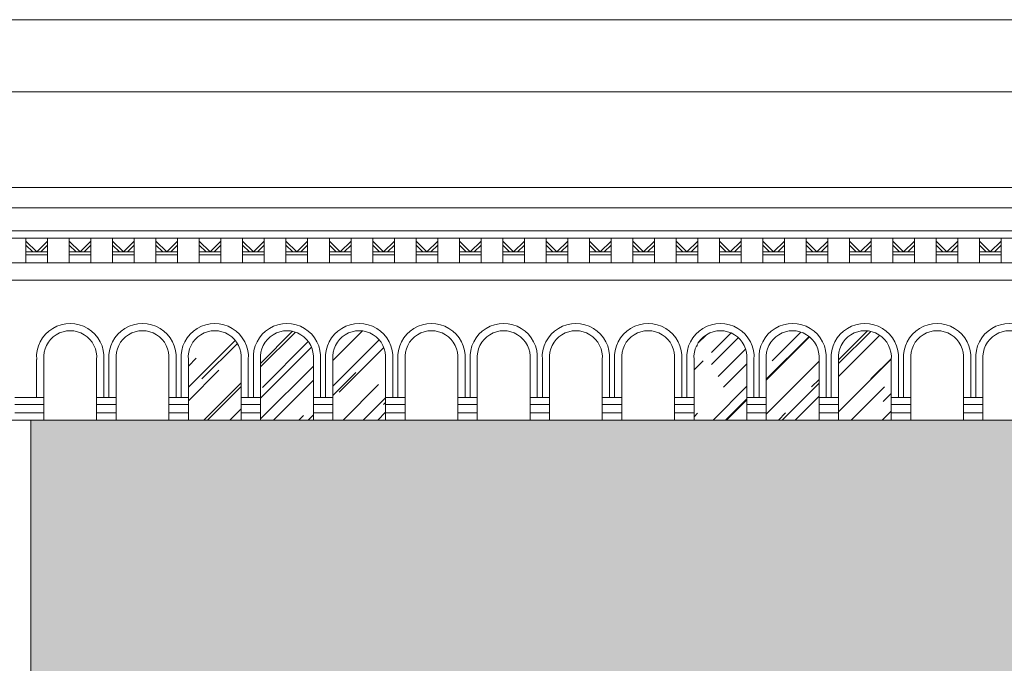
# Model space of a CAD drawing. Header units: millimetres. Extents: x -5254 to 173417, y -28809 to -6400.
# Tile 183 of 256: x 130916 to 131597, y -18152 to -17707. Entities that reach past the tile are written whole.
import ezdxf

# ---------------------------------------------------------------- set-up
doc = ezdxf.new("R2010")
doc.units = ezdxf.units.MM
for name, color, linetype, lineweight in [('mre_cegła', 7, 'Continuous', 5), ('mre_cienka', 7, 'Continuous', 15), ('mre_cienkie', 7, 'Continuous', 9), ('mre_szyby', 7, 'Continuous', 13), ('mre_tabela', 7, 'Continuous', 20)]:
    doc.layers.add(name, color=color, linetype=linetype, lineweight=lineweight)

msp = doc.modelspace()

# ---------------------------------------------------------------- hatches: boundary and pattern name
at = {"layer": 'mre_cegła'}
h = msp.add_hatch(dxfattribs=at)
h.set_pattern_fill('AR-BRSTD', color=256, scale=0.11)
h.set_pattern_definition([(0, (103653.629, -20518.6184), (0, 7.451598), []), (90, (103653.629, -20518.618), (-11.176, 7.451598), [7.451598, -7.451598])])
h.paths.add_polyline_path([(130361.99, -18464.55), (129199.99, -18464.55), (129199.99, -18972.05), (129606.8, -18972.05), (129591.89, -18954.05), (129606.8, -18954.05), (129606.8, -18972.05), (130361.99, -18972.05)])
h.paths.add_polyline_path([(129968.58, -18654.19), (129968.58, -18679.16), (129958.58, -18679.16), (129958.58, -18871.05), (129968.08, -18871.05), (129968.08, -18892.05), (129943.58, -18892.05), (129943.58, -18886.05), (129933.49, -18886.05), (129928.49, -18886.05), (129792.49, -18886.05), (129787.58, -18886.05), (129777.58, -18886.05), (129777.58, -18892.05), (129753.08, -18892.05), (129753.08, -18871.05), (129762.58, -18871.05), (129762.58, -18679.16), (129752.58, -18679.16), (129752.58, -18654.19, -0.343883)], flags=16)
h.paths.add_polyline_path([(129943.49, -18679.09), (129943.49, -18679.16, 0.326659), (129777.49, -18679.16), (129777.49, -18679.23, -0.32666)], flags=0)
h.paths.add_polyline_path([(129928.49, -18687.05), (129928.49, -18881.05), (129792.49, -18881.05), (129792.49, -18687.05, -0.294118)], flags=0)
h.paths.add_polyline_path([(129596.58, -18654.19), (129596.58, -18679.16), (129586.58, -18679.16), (129586.58, -18871.05), (129596.08, -18871.05), (129596.08, -18892.05), (129571.58, -18892.05), (129571.58, -18886.05), (129561.49, -18886.05), (129556.49, -18886.05), (129420.49, -18886.05), (129415.58, -18886.05), (129405.58, -18886.05), (129405.58, -18892.05), (129381.08, -18892.05), (129381.08, -18871.05), (129390.58, -18871.05), (129390.58, -18679.16), (129380.58, -18679.16), (129380.58, -18654.19, -0.343883)], flags=16)
h.paths.add_polyline_path([(129855.49, -18742.33), (129865.49, -18742.33), (129865.49, -18744.33), (129855.49, -18744.33)], flags=0)
h.paths.add_polyline_path([(129571.49, -18679.16, 0.326659), (129405.49, -18679.16), (129405.49, -18679.23, -0.32666), (129571.49, -18679.09)], flags=0)
h.paths.add_polyline_path([(129556.49, -18687.05), (129556.49, -18881.05), (129420.49, -18881.05), (129420.49, -18687.05, -0.294118)], flags=0)
h.paths.add_polyline_path([(129865.49, -18754.33), (129865.49, -18756.33), (129855.49, -18756.33), (129855.49, -18754.33)], flags=0)
h.paths.add_polyline_path([(129493.49, -18742.33), (129493.49, -18744.33), (129483.49, -18744.33), (129483.49, -18742.33)], flags=0)
h.paths.add_polyline_path([(129493.49, -18754.33), (129493.49, -18756.33), (129483.49, -18756.33), (129483.49, -18754.33)], flags=0)
h.paths.add_polyline_path([(129614.36, -18886.05), (129599.45, -18868.05), (129614.36, -18868.05)], flags=16)
h.paths.add_polyline_path([(130122.58, -18654.19, -0.343883), (130338.58, -18654.19), (130338.58, -18679.16), (130328.58, -18679.16), (130328.58, -18871.05), (130338.08, -18871.05), (130338.08, -18892.05), (130313.58, -18892.05), (130313.58, -18886.05), (130303.49, -18886.05), (130298.49, -18886.05), (130162.49, -18886.05), (130157.58, -18886.05), (130147.58, -18886.05), (130147.58, -18892.05), (130123.08, -18892.05), (130123.08, -18871.05), (130132.58, -18871.05), (130132.58, -18679.16), (130122.58, -18679.16)], flags=16)
h.paths.add_polyline_path([(130313.49, -18679.09), (130313.49, -18679.16, 0.326659), (130147.49, -18679.16), (130147.49, -18679.23, -0.32666)], flags=0)
h.paths.add_polyline_path([(130162.49, -18687.05, -0.294118), (130298.49, -18687.05), (130298.49, -18881.05), (130162.49, -18881.05)], flags=0)
h.paths.add_polyline_path([(130235.49, -18742.33), (130235.49, -18744.33), (130225.49, -18744.33), (130225.49, -18742.33)], flags=0)
h.paths.add_polyline_path([(130235.49, -18754.33), (130235.49, -18756.33), (130225.49, -18756.33), (130225.49, -18754.33)], flags=0)
h.paths.add_polyline_path([(132107.49, -18464.55), (130923.49, -18464.55), (130923.49, -18972.05), (132107.49, -18972.05)])
h.paths.add_polyline_path([(131185.08, -18654.19), (131185.08, -18679.16), (131175.08, -18679.16), (131175.08, -18871.05), (131184.58, -18871.05), (131184.58, -18892.05), (131160.08, -18892.05), (131160.08, -18886.05), (131149.99, -18886.05), (131144.99, -18886.05), (131008.99, -18886.05), (131004.08, -18886.05), (130994.08, -18886.05), (130994.08, -18892.05), (130969.58, -18892.05), (130969.58, -18871.05), (130979.08, -18871.05), (130979.08, -18679.16), (130969.08, -18679.16), (130969.08, -18654.19, -0.343883)], flags=16)
h.paths.add_polyline_path([(131159.99, -18679.09), (131159.99, -18679.16, 0.326659), (130993.99, -18679.16), (130993.99, -18679.23, -0.32666)], flags=0)
h.paths.add_polyline_path([(131144.99, -18687.05), (131144.99, -18881.05), (131008.99, -18881.05), (131008.99, -18687.05, -0.294118)], flags=0)
h.paths.add_polyline_path([(131071.99, -18742.33), (131081.99, -18742.33), (131081.99, -18744.33), (131071.99, -18744.33)], flags=0)
h.paths.add_polyline_path([(131081.99, -18754.33), (131081.99, -18756.33), (131071.99, -18756.33), (131071.99, -18754.33)], flags=0)
h.paths.add_polyline_path([(131339.08, -18654.19, -0.343883), (131555.08, -18654.19), (131555.08, -18679.16), (131545.08, -18679.16), (131545.08, -18871.05), (131554.58, -18871.05), (131554.58, -18892.05), (131530.08, -18892.05), (131530.08, -18886.05), (131519.99, -18886.05), (131514.99, -18886.05), (131378.99, -18886.05), (131374.08, -18886.05), (131364.08, -18886.05), (131364.08, -18892.05), (131339.58, -18892.05), (131339.58, -18871.05), (131349.08, -18871.05), (131349.08, -18679.16), (131339.08, -18679.16)], flags=16)
h.paths.add_polyline_path([(131529.99, -18679.09), (131529.99, -18679.16, 0.326659), (131363.99, -18679.16), (131363.99, -18679.23, -0.32666)], flags=0)
h.paths.add_polyline_path([(131378.99, -18687.05, -0.294118), (131514.99, -18687.05), (131514.99, -18881.05), (131378.99, -18881.05)], flags=0)
h.paths.add_polyline_path([(131451.99, -18742.33), (131451.99, -18744.33), (131441.99, -18744.33), (131441.99, -18742.33)], flags=0)
h.paths.add_polyline_path([(131451.99, -18754.33), (131451.99, -18756.33), (131441.99, -18756.33), (131441.99, -18754.33)], flags=0)
h.paths.add_polyline_path([(131711.08, -18654.19, -0.343883), (131927.08, -18654.19), (131927.08, -18679.16), (131917.08, -18679.16), (131917.08, -18871.05), (131926.58, -18871.05), (131926.58, -18892.05), (131902.08, -18892.05), (131902.08, -18886.05), (131891.99, -18886.05), (131886.99, -18886.05), (131750.99, -18886.05), (131746.08, -18886.05), (131736.08, -18886.05), (131736.08, -18892.05), (131711.58, -18892.05), (131711.58, -18871.05), (131721.08, -18871.05), (131721.08, -18679.16), (131711.08, -18679.16)], flags=16)
h.paths.add_polyline_path([(131901.99, -18679.09), (131901.99, -18679.16, 0.326659), (131735.99, -18679.16), (131735.99, -18679.23, -0.32666)], flags=0)
h.paths.add_polyline_path([(131750.99, -18687.05, -0.294118), (131886.99, -18687.05), (131886.99, -18881.05), (131750.99, -18881.05)], flags=0)
h.paths.add_polyline_path([(131823.99, -18742.33), (131823.99, -18744.33), (131813.99, -18744.33), (131813.99, -18742.33)], flags=0)
h.paths.add_polyline_path([(131823.99, -18754.33), (131823.99, -18756.33), (131813.99, -18756.33), (131813.99, -18754.33)], flags=0)
h.paths.add_polyline_path([(131937.17, -18865.55), (131952.08, -18865.55), (131952.08, -18883.55)], flags=16)
h.paths.add_polyline_path([(131929.61, -18951.55), (131944.52, -18951.55), (131944.52, -18969.55)], flags=16)
h.paths.add_polyline_path([(132107.49, -17983.88), (130923.49, -17983.88), (130923.49, -18452.55), (132107.49, -18452.55)])
h.paths.add_polyline_path([(131212.5, -18233.78), (131160.08, -18233.78), (131160.08, -18428.62), (131097.08, -18428.62), (131097.08, -18238.78), (131087.08, -18238.78), (131087.08, -18428.62, -0.256629), (131067.08, -18428.62), (131067.08, -18238.78), (131057.08, -18238.78), (131057.08, -18428.62), (130994.08, -18428.62), (130994.08, -18233.78), (130941.67, -18233.78, -0.552546), (131077.08, -18182.22, -0.552546)], flags=16)
h.paths.add_polyline_path([(131447.08, -18182.22, -0.552546), (131582.5, -18233.78), (131530.08, -18233.78), (131530.08, -18428.62), (131467.08, -18428.62), (131467.08, -18238.78), (131457.08, -18238.78), (131457.08, -18428.62, -0.256629), (131437.08, -18428.62), (131437.08, -18238.78), (131427.08, -18238.78), (131427.08, -18428.62), (131364.08, -18428.62), (131364.08, -18233.78), (131311.67, -18233.78, -0.552546)], flags=16)
h.paths.add_polyline_path([(131819.08, -18182.22, -0.552546), (131954.5, -18233.78), (131902.08, -18233.78), (131902.08, -18428.62), (131839.08, -18428.62), (131839.08, -18238.78), (131829.08, -18238.78), (131829.08, -18428.62, -0.256629), (131809.08, -18428.62), (131809.08, -18238.78), (131799.08, -18238.78), (131799.08, -18428.62), (131736.08, -18428.62), (131736.08, -18233.78), (131683.67, -18233.78, -0.552546)], flags=16)
h.paths.add_polyline_path([(131919.54, -18410.62), (131934.44, -18410.62), (131934.44, -18428.62)], flags=16)
h.paths.add_polyline_path([(130361.99, -17983.88), (129199.99, -17983.88), (129199.99, -18452.55), (130361.99, -18452.55), (130361.99, -18233.78), (130313.58, -18233.78), (130313.58, -18428.62), (130250.58, -18428.62), (130250.58, -18238.78), (130240.58, -18238.78), (130240.58, -18428.62, -0.256629), (130220.58, -18428.62), (130220.58, -18238.78), (130210.58, -18238.78), (130210.58, -18428.62), (130147.58, -18428.62), (130147.58, -18233.78), (130095.17, -18233.78, -0.552546), (130230.58, -18182.22, -0.498751), (130361.99, -18219.94)])
h.paths.add_polyline_path([(129996, -18233.78), (129943.58, -18233.78), (129943.58, -18428.62), (129880.58, -18428.62), (129880.58, -18238.78), (129870.58, -18238.78), (129870.58, -18428.62, -0.256629), (129850.58, -18428.62), (129850.58, -18238.78), (129840.58, -18238.78), (129840.58, -18428.62), (129777.58, -18428.62), (129777.58, -18233.78), (129725.17, -18233.78, -0.552546), (129860.58, -18182.22, -0.552546)], flags=16)
h.paths.add_polyline_path([(129624, -18233.78), (129571.58, -18233.78), (129571.58, -18428.62), (129508.58, -18428.62), (129508.58, -18238.78), (129498.58, -18238.78), (129498.58, -18428.62, -0.256629), (129478.58, -18428.62), (129478.58, -18238.78), (129468.58, -18238.78), (129468.58, -18428.62), (129405.58, -18428.62), (129405.58, -18233.78), (129353.17, -18233.78, -0.552546), (129488.58, -18182.22, -0.552546)], flags=16)
h.paths.add_polyline_path([(129603.94, -18410.62), (129603.94, -18428.62), (129589.04, -18410.62)], flags=16)
h.paths.add_polyline_path([(131614.3, -18436.18), (131679.52, -18436.18), (131679.52, -18414), (131614.3, -18414)], flags=24)
h.paths.add_polyline_path([(131934.49, -18412.25), (131999.7, -18412.25), (131999.7, -18390.07), (131934.49, -18390.07)], flags=24)
h.paths.add_polyline_path([(129283.8, -18436.18), (129349.02, -18436.18), (129349.02, -18414), (129283.8, -18414)], flags=24)
h.paths.add_polyline_path([(129603.99, -18412.25), (129669.2, -18412.25), (129669.2, -18390.07), (129603.99, -18390.07)], flags=24)
at = {"layer": 'mre_szyby'}
h = msp.add_hatch(dxfattribs=at)
h.set_pattern_fill('AR-RROOF', color=256, angle=45)
h.set_pattern_definition([(45, (103653.63, -20518.618), (21.552615, 57.47364), [381, -50.8, 127, -25.4]), (45, (103668.536, -20485.75), (-41.847994, 5.92697), [76.2, -8.382, 152.4, -19.05]), (45, (103647.343, -20494.372), (81.36112, 105.428207), [203.2, -35.56, 101.6, -25.4])])
h.paths.add_polyline_path([(131068.92, -17942.11, 1.09589), (131032.42, -17942.11), (131032.42, -17983.88), (131068.92, -17983.88), (131068.92, -17968.21)])
h.paths.add_polyline_path([(131118.92, -17942.11, 1.09589), (131082.42, -17942.11), (131082.42, -17983.88), (131118.92, -17983.88), (131118.92, -17968.21)])
h.paths.add_polyline_path([(131168.92, -17942.11, 1.09589), (131132.42, -17942.11), (131132.42, -17983.88), (131168.92, -17983.88), (131168.92, -17968.21)])
h.paths.add_polyline_path([(131418.92, -17942.11, 1.09589), (131382.42, -17942.11), (131382.42, -17983.88), (131418.92, -17983.88)])
h.paths.add_polyline_path([(131468.92, -17942.11, 1.09589), (131432.42, -17942.11), (131432.42, -17983.88), (131468.92, -17983.88), (131468.92, -17968.21)])
h.paths.add_polyline_path([(131518.92, -17942.11, 1.09589), (131482.42, -17942.11), (131482.42, -17983.88), (131518.92, -17983.88), (131518.92, -17968.21)])
h.paths.add_polyline_path([(131818.92, -17942.11, 1.09589), (131782.42, -17942.11), (131782.42, -17983.88), (131818.92, -17983.88), (131818.92, -17968.21)])
h.paths.add_polyline_path([(131832.42, -17942.11), (131832.42, -17983.88), (131868.92, -17983.88), (131868.92, -17942.11, 1.09589)])

# ---------------------------------------------------------------- linework, layer by layer
at = {"layer": 'mre_cienka'}
for points in [[(129199.99, -17823.11), (132107.49, -17823.11)], [(129199.99, -17837.11), (132107.49, -17837.11)], [(130923.49, -19786.31), (130923.49, -17983.88)]]:
    msp.add_lwpolyline(points, dxfattribs=at)
at = {"layer": 'mre_cienkie'}
for points in [[(132107.49, -17837.11), (129199.99, -17837.11)], [(132107.49, -17853.11), (129199.99, -17853.11)], [(132107.49, -17858.11), (129199.99, -17858.11)], [(130919.99, -17875.11), (130919.99, -17858.11)], [(130919.99, -17860.11), (130927.49, -17867.61)], [(130934.99, -17860.11), (130927.49, -17867.61)], [(130934.99, -17875.11), (130934.99, -17858.11)], [(130949.99, -17875.11), (130949.99, -17858.11)], [(130949.99, -17860.11), (130957.49, -17867.61)], [(130964.99, -17860.11), (130957.49, -17867.61)], [(130964.99, -17875.11), (130964.99, -17858.11)], [(130979.99, -17875.11), (130979.99, -17858.11)], [(130979.99, -17860.11), (130987.49, -17867.61)], [(130994.99, -17860.11), (130987.49, -17867.61)], [(130994.99, -17875.11), (130994.99, -17858.11)], [(131009.99, -17875.11), (131009.99, -17858.11)], [(131009.99, -17860.11), (131017.49, -17867.61)], [(131024.99, -17860.11), (131017.49, -17867.61)], [(131024.99, -17875.11), (131024.99, -17858.11)], [(131039.99, -17875.11), (131039.99, -17858.11)], [(131039.99, -17860.11), (131047.49, -17867.61)], [(131054.99, -17860.11), (131047.49, -17867.61)], [(131054.99, -17875.11), (131054.99, -17858.11)], [(131069.99, -17875.11), (131069.99, -17858.11)], [(131069.99, -17860.11), (131077.49, -17867.61)], [(131084.99, -17860.11), (131077.49, -17867.61)], [(131084.99, -17875.11), (131084.99, -17858.11)], [(131099.99, -17875.11), (131099.99, -17858.11)], [(131099.99, -17860.11), (131107.49, -17867.61)], [(131114.99, -17860.11), (131107.49, -17867.61)], [(131114.99, -17875.11), (131114.99, -17858.11)], [(131129.99, -17875.11), (131129.99, -17858.11)], [(131129.99, -17860.11), (131137.49, -17867.61)], [(131144.99, -17860.11), (131137.49, -17867.61)], [(131144.99, -17875.11), (131144.99, -17858.11)], [(131159.99, -17875.11), (131159.99, -17858.11)], [(131159.99, -17860.11), (131167.49, -17867.61)], [(131174.99, -17860.11), (131167.49, -17867.61)], [(131174.99, -17875.11), (131174.99, -17858.11)], [(131189.99, -17875.11), (131189.99, -17858.11)], [(131189.99, -17860.11), (131197.49, -17867.61)], [(131204.99, -17860.11), (131197.49, -17867.61)], [(131204.99, -17875.11), (131204.99, -17858.11)], [(131219.99, -17875.11), (131219.99, -17858.11)], [(131219.99, -17860.11), (131227.49, -17867.61)], [(131234.99, -17860.11), (131227.49, -17867.61)], [(131234.99, -17875.11), (131234.99, -17858.11)], [(131249.99, -17875.11), (131249.99, -17858.11)], [(131249.99, -17860.11), (131257.49, -17867.61)], [(131264.99, -17860.11), (131257.49, -17867.61)], [(131264.99, -17875.11), (131264.99, -17858.11)], [(131279.99, -17875.11), (131279.99, -17858.11)], [(131279.99, -17860.11), (131287.49, -17867.61)], [(131294.99, -17860.11), (131287.49, -17867.61)], [(131294.99, -17875.11), (131294.99, -17858.11)], [(131309.99, -17875.11), (131309.99, -17858.11)], [(131309.99, -17860.11), (131317.49, -17867.61)], [(131324.99, -17860.11), (131317.49, -17867.61)], [(131324.99, -17875.11), (131324.99, -17858.11)], [(131339.99, -17875.11), (131339.99, -17858.11)], [(131339.99, -17860.11), (131347.49, -17867.61)], [(131354.99, -17860.11), (131347.49, -17867.61)], [(131354.99, -17875.11), (131354.99, -17858.11)], [(131369.99, -17875.11), (131369.99, -17858.11)], [(131369.99, -17860.11), (131377.49, -17867.61)], [(131384.99, -17860.11), (131377.49, -17867.61)], [(131384.99, -17875.11), (131384.99, -17858.11)], [(131399.99, -17875.11), (131399.99, -17858.11)], [(131399.99, -17860.11), (131407.49, -17867.61)], [(131414.99, -17860.11), (131407.49, -17867.61)], [(131414.99, -17875.11), (131414.99, -17858.11)], [(131429.99, -17875.11), (131429.99, -17858.11)], [(131429.99, -17860.11), (131437.49, -17867.61)], [(131444.99, -17860.11), (131437.49, -17867.61)], [(131444.99, -17875.11), (131444.99, -17858.11)], [(131459.99, -17875.11), (131459.99, -17858.11)], [(131459.99, -17860.11), (131467.49, -17867.61)], [(131474.99, -17860.11), (131467.49, -17867.61)], [(131474.99, -17875.11), (131474.99, -17858.11)], [(131489.99, -17875.11), (131489.99, -17858.11)], [(131489.99, -17860.11), (131497.49, -17867.61)], [(131504.99, -17860.11), (131497.49, -17867.61)], [(131504.99, -17875.11), (131504.99, -17858.11)], [(131519.99, -17875.11), (131519.99, -17858.11)], [(131519.99, -17860.11), (131527.49, -17867.61)], [(131534.99, -17860.11), (131527.49, -17867.61)], [(131534.99, -17875.11), (131534.99, -17858.11)], [(131549.99, -17875.11), (131549.99, -17858.11)], [(131549.99, -17860.11), (131557.49, -17867.61)], [(131564.99, -17860.11), (131557.49, -17867.61)], [(131564.99, -17875.11), (131564.99, -17858.11)], [(131579.99, -17875.11), (131579.99, -17858.11)], [(131579.99, -17860.11), (131587.49, -17867.61)], [(131594.99, -17860.11), (131587.49, -17867.61)], [(131594.99, -17875.11), (131594.99, -17858.11)], [(130919.99, -17862.93), (130924.66, -17867.61)], [(130927.49, -17867.61), (130919.99, -17867.61)], [(130927.49, -17867.61), (130934.99, -17867.61)], [(130934.99, -17862.93), (130930.32, -17867.61)], [(130949.99, -17862.93), (130954.66, -17867.61)], [(130957.49, -17867.61), (130949.99, -17867.61)], [(130957.49, -17867.61), (130964.99, -17867.61)], [(130964.99, -17862.93), (130960.32, -17867.61)], [(130979.99, -17862.93), (130984.66, -17867.61)], [(130987.49, -17867.61), (130979.99, -17867.61)], [(130987.49, -17867.61), (130994.99, -17867.61)], [(130994.99, -17862.93), (130990.32, -17867.61)], [(131009.99, -17862.93), (131014.66, -17867.61)], [(131017.49, -17867.61), (131009.99, -17867.61)], [(131017.49, -17867.61), (131024.99, -17867.61)], [(131024.99, -17862.93), (131020.32, -17867.61)], [(131039.99, -17862.93), (131044.66, -17867.61)], [(131047.49, -17867.61), (131039.99, -17867.61)], [(131047.49, -17867.61), (131054.99, -17867.61)], [(131054.99, -17862.93), (131050.32, -17867.61)], [(131069.99, -17862.93), (131074.66, -17867.61)], [(131077.49, -17867.61), (131069.99, -17867.61)], [(131077.49, -17867.61), (131084.99, -17867.61)], [(131084.99, -17862.93), (131080.32, -17867.61)], [(131099.99, -17862.93), (131104.66, -17867.61)], [(131107.49, -17867.61), (131099.99, -17867.61)], [(131107.49, -17867.61), (131114.99, -17867.61)], [(131114.99, -17862.93), (131110.32, -17867.61)], [(131129.99, -17862.93), (131134.66, -17867.61)], [(131137.49, -17867.61), (131129.99, -17867.61)], [(131137.49, -17867.61), (131144.99, -17867.61)], [(131144.99, -17862.93), (131140.32, -17867.61)], [(131159.99, -17862.93), (131164.66, -17867.61)], [(131167.49, -17867.61), (131159.99, -17867.61)], [(131167.49, -17867.61), (131174.99, -17867.61)], [(131174.99, -17862.93), (131170.32, -17867.61)], [(131189.99, -17862.93), (131194.66, -17867.61)], [(131197.49, -17867.61), (131189.99, -17867.61)], [(131197.49, -17867.61), (131204.99, -17867.61)], [(131204.99, -17862.93), (131200.32, -17867.61)], [(131219.99, -17862.93), (131224.66, -17867.61)], [(131227.49, -17867.61), (131219.99, -17867.61)], [(131227.49, -17867.61), (131234.99, -17867.61)], [(131234.99, -17862.93), (131230.32, -17867.61)], [(131249.99, -17862.93), (131254.66, -17867.61)], [(131257.49, -17867.61), (131249.99, -17867.61)], [(131257.49, -17867.61), (131264.99, -17867.61)], [(131264.99, -17862.93), (131260.32, -17867.61)], [(131279.99, -17862.93), (131284.66, -17867.61)], [(131287.49, -17867.61), (131279.99, -17867.61)], [(131287.49, -17867.61), (131294.99, -17867.61)], [(131294.99, -17862.93), (131290.32, -17867.61)], [(131309.99, -17862.93), (131314.66, -17867.61)], [(131317.49, -17867.61), (131309.99, -17867.61)], [(131317.49, -17867.61), (131324.99, -17867.61)], [(131324.99, -17862.93), (131320.32, -17867.61)], [(131339.99, -17862.93), (131344.66, -17867.61)], [(131347.49, -17867.61), (131339.99, -17867.61)], [(131347.49, -17867.61), (131354.99, -17867.61)], [(131354.99, -17862.93), (131350.32, -17867.61)], [(131369.99, -17862.93), (131374.66, -17867.61)], [(131377.49, -17867.61), (131369.99, -17867.61)], [(131377.49, -17867.61), (131384.99, -17867.61)], [(131384.99, -17862.93), (131380.32, -17867.61)], [(131399.99, -17862.93), (131404.66, -17867.61)], [(131407.49, -17867.61), (131399.99, -17867.61)], [(131407.49, -17867.61), (131414.99, -17867.61)], [(131414.99, -17862.93), (131410.32, -17867.61)], [(131429.99, -17862.93), (131434.66, -17867.61)], [(131437.49, -17867.61), (131429.99, -17867.61)], [(131437.49, -17867.61), (131444.99, -17867.61)], [(131444.99, -17862.93), (131440.32, -17867.61)], [(131459.99, -17862.93), (131464.66, -17867.61)], [(131467.49, -17867.61), (131459.99, -17867.61)], [(131467.49, -17867.61), (131474.99, -17867.61)], [(131474.99, -17862.93), (131470.32, -17867.61)], [(131489.99, -17862.93), (131494.66, -17867.61)], [(131497.49, -17867.61), (131489.99, -17867.61)], [(131497.49, -17867.61), (131504.99, -17867.61)], [(131504.99, -17862.93), (131500.32, -17867.61)], [(131519.99, -17862.93), (131524.66, -17867.61)], [(131527.49, -17867.61), (131519.99, -17867.61)], [(131527.49, -17867.61), (131534.99, -17867.61)], [(131534.99, -17862.93), (131530.32, -17867.61)], [(131549.99, -17862.93), (131554.66, -17867.61)], [(131557.49, -17867.61), (131549.99, -17867.61)], [(131557.49, -17867.61), (131564.99, -17867.61)], [(131564.99, -17862.93), (131560.32, -17867.61)], [(131579.99, -17862.93), (131584.66, -17867.61)], [(131587.49, -17867.61), (131579.99, -17867.61)], [(131587.49, -17867.61), (131594.99, -17867.61)], [(131594.99, -17862.93), (131590.32, -17867.61)], [(132107.49, -17875.11), (129199.99, -17875.11)], [(130927.49, -17869.61), (130919.99, -17869.61)], [(130927.49, -17869.61), (130934.99, -17869.61)], [(130957.49, -17869.61), (130949.99, -17869.61)], [(130957.49, -17869.61), (130964.99, -17869.61)], [(130987.49, -17869.61), (130979.99, -17869.61)], [(130987.49, -17869.61), (130994.99, -17869.61)], [(131017.49, -17869.61), (131009.99, -17869.61)], [(131017.49, -17869.61), (131024.99, -17869.61)], [(131047.49, -17869.61), (131039.99, -17869.61)], [(131047.49, -17869.61), (131054.99, -17869.61)], [(131077.49, -17869.61), (131069.99, -17869.61)], [(131077.49, -17869.61), (131084.99, -17869.61)], [(131107.49, -17869.61), (131099.99, -17869.61)], [(131107.49, -17869.61), (131114.99, -17869.61)], [(131137.49, -17869.61), (131129.99, -17869.61)], [(131137.49, -17869.61), (131144.99, -17869.61)], [(131167.49, -17869.61), (131159.99, -17869.61)], [(131167.49, -17869.61), (131174.99, -17869.61)], [(131197.49, -17869.61), (131189.99, -17869.61)], [(131197.49, -17869.61), (131204.99, -17869.61)], [(131227.49, -17869.61), (131219.99, -17869.61)], [(131227.49, -17869.61), (131234.99, -17869.61)], [(131257.49, -17869.61), (131249.99, -17869.61)], [(131257.49, -17869.61), (131264.99, -17869.61)], [(131287.49, -17869.61), (131279.99, -17869.61)], [(131287.49, -17869.61), (131294.99, -17869.61)], [(131317.49, -17869.61), (131309.99, -17869.61)], [(131317.49, -17869.61), (131324.99, -17869.61)], [(131347.49, -17869.61), (131339.99, -17869.61)], [(131347.49, -17869.61), (131354.99, -17869.61)], [(131377.49, -17869.61), (131369.99, -17869.61)], [(131377.49, -17869.61), (131384.99, -17869.61)], [(131407.49, -17869.61), (131399.99, -17869.61)], [(131407.49, -17869.61), (131414.99, -17869.61)], [(131437.49, -17869.61), (131429.99, -17869.61)], [(131437.49, -17869.61), (131444.99, -17869.61)], [(131467.49, -17869.61), (131459.99, -17869.61)], [(131467.49, -17869.61), (131474.99, -17869.61)], [(131497.49, -17869.61), (131489.99, -17869.61)], [(131497.49, -17869.61), (131504.99, -17869.61)], [(131527.49, -17869.61), (131519.99, -17869.61)], [(131527.49, -17869.61), (131534.99, -17869.61)], [(131557.49, -17869.61), (131549.99, -17869.61)], [(131557.49, -17869.61), (131564.99, -17869.61)], [(131587.49, -17869.61), (131579.99, -17869.61)], [(131587.49, -17869.61), (131594.99, -17869.61)], [(132107.49, -17887.11), (129199.99, -17887.11)], [(130927.42, -17942.11), (130927.42, -17968.21)], [(130927.42, -17942.11), (130927.42, -17968.21)], [(130932.42, -17983.88), (130932.42, -17942.11)], [(130932.42, -17983.88), (130932.42, -17942.11)], [(130968.92, -17942.11), (130968.92, -17983.88)], [(130968.92, -17942.11), (130968.92, -17983.88)], [(130968.92, -17942.11), (130968.92, -17983.88)], [(130973.92, -17942.11), (130973.92, -17968.21)], [(130973.92, -17942.11), (130973.92, -17968.21)], [(130973.92, -17942.11), (130973.92, -17968.21)], [(130977.42, -17942.11), (130977.42, -17968.21)], [(130977.42, -17942.11), (130977.42, -17968.21)], [(130982.42, -17983.88), (130982.42, -17942.11)], [(130982.42, -17983.88), (130982.42, -17942.11)], [(131018.92, -17942.11), (131018.92, -17983.88)], [(131018.92, -17942.11), (131018.92, -17983.88)], [(131023.92, -17942.11), (131023.92, -17968.21)], [(131023.92, -17942.11), (131023.92, -17968.21)], [(131027.42, -17942.11), (131027.42, -17968.21)], [(131032.42, -17983.88), (131032.42, -17942.11)], [(131068.92, -17942.11), (131068.92, -17983.88)], [(131073.92, -17942.11), (131073.92, -17968.21)], [(131073.92, -17942.11), (131073.92, -17968.21)], [(131077.42, -17942.11), (131077.42, -17968.21)], [(131077.42, -17942.11), (131077.42, -17968.21)], [(131082.42, -17983.88), (131082.42, -17942.11)], [(131082.42, -17983.88), (131082.42, -17942.11)], [(131118.92, -17942.11), (131118.92, -17983.88)], [(131118.92, -17942.11), (131118.92, -17983.88)], [(131123.92, -17942.11), (131123.92, -17968.21)], [(131123.92, -17942.11), (131123.92, -17968.21)], [(131127.42, -17942.11), (131127.42, -17968.21)], [(131132.42, -17983.88), (131132.42, -17942.11)], [(131168.92, -17942.11), (131168.92, -17983.88)], [(131168.92, -17942.11), (131168.92, -17983.88)], [(131173.92, -17942.11), (131173.92, -17968.21)], [(131173.92, -17942.11), (131173.92, -17968.21)], [(131177.42, -17942.11), (131177.42, -17968.21)], [(131177.42, -17942.11), (131177.42, -17968.21)], [(131182.42, -17983.88), (131182.42, -17942.11)], [(131182.42, -17983.88), (131182.42, -17942.11)], [(131218.92, -17942.11), (131218.92, -17983.88)], [(131218.92, -17942.11), (131218.92, -17983.88)], [(131223.92, -17942.11), (131223.92, -17968.21)], [(131223.92, -17942.11), (131223.92, -17968.21)], [(131227.42, -17942.11), (131227.42, -17968.21)], [(131232.42, -17983.88), (131232.42, -17942.11)], [(131268.92, -17942.11), (131268.92, -17983.88)], [(131273.92, -17942.11), (131273.92, -17968.21)], [(131273.92, -17942.11), (131273.92, -17968.21)], [(131277.42, -17942.11), (131277.42, -17968.21)], [(131277.42, -17942.11), (131277.42, -17968.21)], [(131282.42, -17983.88), (131282.42, -17942.11)], [(131282.42, -17983.88), (131282.42, -17942.11)], [(131318.92, -17942.11), (131318.92, -17983.88)], [(131318.92, -17942.11), (131318.92, -17983.88)], [(131323.92, -17942.11), (131323.92, -17968.21)], [(131323.92, -17942.11), (131323.92, -17968.21)], [(131327.42, -17942.11), (131327.42, -17968.21)], [(131332.42, -17983.88), (131332.42, -17942.11)], [(131368.92, -17942.11), (131368.92, -17983.88)], [(131368.92, -17942.11), (131368.92, -17983.88)], [(131373.92, -17942.11), (131373.92, -17968.21)], [(131373.92, -17942.11), (131373.92, -17968.21)], [(131377.42, -17942.11), (131377.42, -17968.21)], [(131377.42, -17942.11), (131377.42, -17968.21)], [(131382.42, -17983.88), (131382.42, -17942.11)], [(131382.42, -17983.88), (131382.42, -17942.11)], [(131418.92, -17942.11), (131418.92, -17983.88)], [(131418.92, -17942.11), (131418.92, -17983.88)], [(131423.92, -17942.11), (131423.92, -17968.21)], [(131423.92, -17942.11), (131423.92, -17968.21)], [(131427.42, -17942.11), (131427.42, -17968.21)], [(131432.42, -17983.88), (131432.42, -17942.11)], [(131468.92, -17942.11), (131468.92, -17983.88)], [(131473.92, -17942.11), (131473.92, -17968.21)], [(131477.42, -17942.11), (131477.42, -17968.21)], [(131477.42, -17942.11), (131477.42, -17968.21)], [(131482.42, -17983.88), (131482.42, -17942.11)], [(131482.42, -17983.88), (131482.42, -17942.11)], [(131518.92, -17942.11), (131518.92, -17983.88)], [(131518.92, -17942.11), (131518.92, -17983.88)], [(131518.92, -17942.11), (131518.92, -17983.88)], [(131523.92, -17942.11), (131523.92, -17968.21)], [(131523.92, -17942.11), (131523.92, -17968.21)], [(131523.92, -17942.11), (131523.92, -17968.21)], [(131527.42, -17942.11), (131527.42, -17968.21)], [(131527.42, -17942.11), (131527.42, -17968.21)], [(131532.42, -17983.88), (131532.42, -17942.11)], [(131532.42, -17983.88), (131532.42, -17942.11)], [(131568.92, -17942.11), (131568.92, -17983.88)], [(131568.92, -17942.11), (131568.92, -17983.88)], [(131573.92, -17942.11), (131573.92, -17968.21)], [(131573.92, -17942.11), (131573.92, -17968.21)], [(131577.42, -17942.11), (131577.42, -17968.21)], [(131582.42, -17983.88), (131582.42, -17942.11)], [(130923.92, -17968.21), (130912.42, -17968.21)], [(130923.92, -17968.21), (130927.42, -17968.21)], [(130927.42, -17968.21), (130932.42, -17968.21)], [(130927.42, -17968.21), (130932.42, -17968.21)], [(130968.92, -17968.21), (130968.92, -17983.88)], [(130968.92, -17968.21), (130968.92, -17983.88)], [(130968.92, -17968.21), (130968.92, -17983.88)], [(130968.92, -17968.21), (130968.92, -17983.88)], [(130968.92, -17968.21), (130968.92, -17983.88)], [(130973.92, -17968.21), (130968.92, -17968.21)], [(130968.92, -17968.21), (130968.92, -17983.88)], [(130968.92, -17968.21), (130968.92, -17983.88)], [(130968.92, -17968.21), (130968.92, -17983.88)], [(130968.92, -17968.21), (130968.92, -17983.88)], [(130968.92, -17968.21), (130968.92, -17983.88)], [(130973.92, -17968.21), (130968.92, -17968.21)], [(130968.92, -17968.21), (130968.92, -17983.88)], [(130968.92, -17968.21), (130968.92, -17983.88)], [(130968.92, -17968.21), (130968.92, -17983.88)], [(130968.92, -17968.21), (130968.92, -17983.88)], [(130968.92, -17968.21), (130968.92, -17983.88)], [(130973.92, -17968.21), (130968.92, -17968.21)], [(130973.92, -17968.21), (130977.42, -17968.21)], [(130973.92, -17968.21), (130977.42, -17968.21)], [(130977.42, -17968.21), (130982.42, -17968.21)], [(130977.42, -17968.21), (130982.42, -17968.21)], [(131018.92, -17968.21), (131018.92, -17983.88)], [(131018.92, -17968.21), (131018.92, -17983.88)], [(131018.92, -17968.21), (131018.92, -17983.88)], [(131018.92, -17968.21), (131018.92, -17983.88)], [(131018.92, -17968.21), (131018.92, -17983.88)], [(131023.92, -17968.21), (131018.92, -17968.21)], [(131018.92, -17968.21), (131018.92, -17983.88)], [(131018.92, -17968.21), (131018.92, -17983.88)], [(131018.92, -17968.21), (131018.92, -17983.88)], [(131018.92, -17968.21), (131018.92, -17983.88)], [(131018.92, -17968.21), (131018.92, -17983.88)], [(131023.92, -17968.21), (131018.92, -17968.21)], [(131023.92, -17968.21), (131027.42, -17968.21)], [(131027.42, -17968.21), (131032.42, -17968.21)], [(131068.92, -17968.21), (131068.92, -17983.88)], [(131068.92, -17968.21), (131068.92, -17983.88)], [(131068.92, -17968.21), (131068.92, -17983.88)], [(131068.92, -17968.21), (131068.92, -17983.88)], [(131068.92, -17968.21), (131068.92, -17983.88)], [(131073.92, -17968.21), (131068.92, -17968.21)], [(131073.92, -17968.21), (131077.42, -17968.21)], [(131073.92, -17968.21), (131077.42, -17968.21)], [(131077.42, -17968.21), (131082.42, -17968.21)], [(131077.42, -17968.21), (131082.42, -17968.21)], [(131118.92, -17968.21), (131118.92, -17983.88)], [(131118.92, -17968.21), (131118.92, -17983.88)], [(131118.92, -17968.21), (131118.92, -17983.88)], [(131118.92, -17968.21), (131118.92, -17983.88)], [(131118.92, -17968.21), (131118.92, -17983.88)], [(131123.92, -17968.21), (131118.92, -17968.21)], [(131118.92, -17968.21), (131118.92, -17983.88)], [(131118.92, -17968.21), (131118.92, -17983.88)], [(131118.92, -17968.21), (131118.92, -17983.88)], [(131118.92, -17968.21), (131118.92, -17983.88)], [(131118.92, -17968.21), (131118.92, -17983.88)], [(131123.92, -17968.21), (131118.92, -17968.21)], [(131123.92, -17968.21), (131127.42, -17968.21)], [(131127.42, -17968.21), (131132.42, -17968.21)], [(131168.92, -17968.21), (131168.92, -17983.88)], [(131168.92, -17968.21), (131168.92, -17983.88)], [(131168.92, -17968.21), (131168.92, -17983.88)], [(131168.92, -17968.21), (131168.92, -17983.88)], [(131168.92, -17968.21), (131168.92, -17983.88)], [(131173.92, -17968.21), (131168.92, -17968.21)], [(131168.92, -17968.21), (131168.92, -17983.88)], [(131168.92, -17968.21), (131168.92, -17983.88)], [(131168.92, -17968.21), (131168.92, -17983.88)], [(131168.92, -17968.21), (131168.92, -17983.88)], [(131168.92, -17968.21), (131168.92, -17983.88)], [(131173.92, -17968.21), (131168.92, -17968.21)], [(131173.92, -17968.21), (131177.42, -17968.21)], [(131173.92, -17968.21), (131177.42, -17968.21)], [(131177.42, -17968.21), (131182.42, -17968.21)], [(131177.42, -17968.21), (131182.42, -17968.21)], [(131218.92, -17968.21), (131218.92, -17983.88)], [(131218.92, -17968.21), (131218.92, -17983.88)], [(131218.92, -17968.21), (131218.92, -17983.88)], [(131218.92, -17968.21), (131218.92, -17983.88)], [(131218.92, -17968.21), (131218.92, -17983.88)], [(131223.92, -17968.21), (131218.92, -17968.21)], [(131218.92, -17968.21), (131218.92, -17983.88)], [(131218.92, -17968.21), (131218.92, -17983.88)], [(131218.92, -17968.21), (131218.92, -17983.88)], [(131218.92, -17968.21), (131218.92, -17983.88)], [(131218.92, -17968.21), (131218.92, -17983.88)], [(131223.92, -17968.21), (131218.92, -17968.21)], [(131223.92, -17968.21), (131227.42, -17968.21)], [(131227.42, -17968.21), (131232.42, -17968.21)], [(131268.92, -17968.21), (131268.92, -17983.88)], [(131268.92, -17968.21), (131268.92, -17983.88)], [(131268.92, -17968.21), (131268.92, -17983.88)], [(131268.92, -17968.21), (131268.92, -17983.88)], [(131268.92, -17968.21), (131268.92, -17983.88)], [(131273.92, -17968.21), (131268.92, -17968.21)], [(131273.92, -17968.21), (131277.42, -17968.21)], [(131273.92, -17968.21), (131277.42, -17968.21)], [(131277.42, -17968.21), (131282.42, -17968.21)], [(131277.42, -17968.21), (131282.42, -17968.21)], [(131318.92, -17968.21), (131318.92, -17983.88)], [(131318.92, -17968.21), (131318.92, -17983.88)], [(131318.92, -17968.21), (131318.92, -17983.88)], [(131318.92, -17968.21), (131318.92, -17983.88)], [(131318.92, -17968.21), (131318.92, -17983.88)], [(131323.92, -17968.21), (131318.92, -17968.21)], [(131318.92, -17968.21), (131318.92, -17983.88)], [(131318.92, -17968.21), (131318.92, -17983.88)], [(131318.92, -17968.21), (131318.92, -17983.88)], [(131318.92, -17968.21), (131318.92, -17983.88)], [(131318.92, -17968.21), (131318.92, -17983.88)], [(131323.92, -17968.21), (131318.92, -17968.21)], [(131323.92, -17968.21), (131327.42, -17968.21)], [(131327.42, -17968.21), (131332.42, -17968.21)], [(131368.92, -17968.21), (131368.92, -17983.88)], [(131368.92, -17968.21), (131368.92, -17983.88)], [(131368.92, -17968.21), (131368.92, -17983.88)], [(131368.92, -17968.21), (131368.92, -17983.88)], [(131368.92, -17968.21), (131368.92, -17983.88)], [(131373.92, -17968.21), (131368.92, -17968.21)], [(131368.92, -17968.21), (131368.92, -17983.88)], [(131368.92, -17968.21), (131368.92, -17983.88)], [(131368.92, -17968.21), (131368.92, -17983.88)], [(131368.92, -17968.21), (131368.92, -17983.88)], [(131368.92, -17968.21), (131368.92, -17983.88)], [(131373.92, -17968.21), (131368.92, -17968.21)], [(131373.92, -17968.21), (131377.42, -17968.21)], [(131373.92, -17968.21), (131377.42, -17968.21)], [(131377.42, -17968.21), (131382.42, -17968.21)], [(131377.42, -17968.21), (131382.42, -17968.21)], [(131418.92, -17968.21), (131418.92, -17983.88)], [(131418.92, -17968.21), (131418.92, -17983.88)], [(131418.92, -17968.21), (131418.92, -17983.88)], [(131418.92, -17968.21), (131418.92, -17983.88)], [(131418.92, -17968.21), (131418.92, -17983.88)], [(131423.92, -17968.21), (131418.92, -17968.21)], [(131418.92, -17968.21), (131418.92, -17983.88)], [(131418.92, -17968.21), (131418.92, -17983.88)], [(131418.92, -17968.21), (131418.92, -17983.88)], [(131418.92, -17968.21), (131418.92, -17983.88)], [(131418.92, -17968.21), (131418.92, -17983.88)], [(131423.92, -17968.21), (131418.92, -17968.21)], [(131423.92, -17968.21), (131427.42, -17968.21)], [(131427.42, -17968.21), (131432.42, -17968.21)], [(131468.92, -17968.21), (131468.92, -17983.88)], [(131468.92, -17968.21), (131468.92, -17983.88)], [(131468.92, -17968.21), (131468.92, -17983.88)], [(131468.92, -17968.21), (131468.92, -17983.88)], [(131468.92, -17968.21), (131468.92, -17983.88)], [(131473.92, -17968.21), (131468.92, -17968.21)], [(131473.92, -17968.21), (131477.42, -17968.21)], [(131477.42, -17968.21), (131482.42, -17968.21)], [(131477.42, -17968.21), (131482.42, -17968.21)], [(131518.92, -17968.21), (131518.92, -17983.88)], [(131518.92, -17968.21), (131518.92, -17983.88)], [(131518.92, -17968.21), (131518.92, -17983.88)], [(131518.92, -17968.21), (131518.92, -17983.88)], [(131518.92, -17968.21), (131518.92, -17983.88)], [(131523.92, -17968.21), (131518.92, -17968.21)], [(131518.92, -17968.21), (131518.92, -17983.88)], [(131518.92, -17968.21), (131518.92, -17983.88)], [(131518.92, -17968.21), (131518.92, -17983.88)], [(131518.92, -17968.21), (131518.92, -17983.88)], [(131518.92, -17968.21), (131518.92, -17983.88)], [(131523.92, -17968.21), (131518.92, -17968.21)], [(131518.92, -17968.21), (131518.92, -17983.88)], [(131518.92, -17968.21), (131518.92, -17983.88)], [(131518.92, -17968.21), (131518.92, -17983.88)], [(131518.92, -17968.21), (131518.92, -17983.88)], [(131518.92, -17968.21), (131518.92, -17983.88)], [(131523.92, -17968.21), (131518.92, -17968.21)], [(131523.92, -17968.21), (131527.42, -17968.21)], [(131523.92, -17968.21), (131527.42, -17968.21)], [(131527.42, -17968.21), (131532.42, -17968.21)], [(131527.42, -17968.21), (131532.42, -17968.21)], [(131568.92, -17968.21), (131568.92, -17983.88)], [(131568.92, -17968.21), (131568.92, -17983.88)], [(131568.92, -17968.21), (131568.92, -17983.88)], [(131568.92, -17968.21), (131568.92, -17983.88)], [(131568.92, -17968.21), (131568.92, -17983.88)], [(131573.92, -17968.21), (131568.92, -17968.21)], [(131568.92, -17968.21), (131568.92, -17983.88)], [(131568.92, -17968.21), (131568.92, -17983.88)], [(131568.92, -17968.21), (131568.92, -17983.88)], [(131568.92, -17968.21), (131568.92, -17983.88)], [(131568.92, -17968.21), (131568.92, -17983.88)], [(131573.92, -17968.21), (131568.92, -17968.21)], [(131573.92, -17968.21), (131577.42, -17968.21)], [(131577.42, -17968.21), (131582.42, -17968.21)], [(130912.42, -17973.21), (130932.42, -17973.21)], [(130968.92, -17973.21), (130982.42, -17973.21)], [(130968.92, -17973.21), (130982.42, -17973.21)], [(131018.92, -17973.21), (131032.42, -17973.21)], [(131068.92, -17973.21), (131082.42, -17973.21)], [(131118.92, -17973.21), (131132.42, -17973.21)], [(131168.92, -17973.21), (131182.42, -17973.21)], [(131168.92, -17973.21), (131182.42, -17973.21)], [(131218.92, -17973.21), (131232.42, -17973.21)], [(131268.92, -17973.21), (131282.42, -17973.21)], [(131318.92, -17973.21), (131332.42, -17973.21)], [(131368.92, -17973.21), (131382.42, -17973.21)], [(131368.92, -17973.21), (131382.42, -17973.21)], [(131418.92, -17973.21), (131432.42, -17973.21)], [(131468.92, -17973.21), (131482.42, -17973.21)], [(131518.92, -17973.21), (131532.42, -17973.21)], [(131518.92, -17973.21), (131532.42, -17973.21)], [(131568.92, -17973.21), (131582.42, -17973.21)], [(129199.99, -17983.88), (132107.49, -17983.88)], [(130912.42, -17978.88), (130932.42, -17978.88)], [(130923.92, -17983.88), (130918.92, -17983.88)], [(130923.92, -17983.88), (130918.92, -17983.88)], [(130923.92, -17983.88), (130918.92, -17983.88)], [(130927.42, -17983.88), (130932.42, -17983.88)], [(130927.42, -17983.88), (130932.42, -17983.88)], [(130968.92, -17978.88), (130982.42, -17978.88)], [(130968.92, -17978.88), (130982.42, -17978.88)], [(130973.92, -17983.88), (130968.92, -17983.88)], [(130973.92, -17983.88), (130968.92, -17983.88)], [(130973.92, -17983.88), (130968.92, -17983.88)], [(130973.92, -17983.88), (130968.92, -17983.88)], [(130973.92, -17983.88), (130968.92, -17983.88)], [(130973.92, -17983.88), (130968.92, -17983.88)], [(130973.92, -17983.88), (130968.92, -17983.88)], [(130973.92, -17983.88), (130968.92, -17983.88)], [(130973.92, -17983.88), (130968.92, -17983.88)], [(130977.42, -17983.88), (130982.42, -17983.88)], [(130977.42, -17983.88), (130982.42, -17983.88)], [(131018.92, -17978.88), (131032.42, -17978.88)], [(131023.92, -17983.88), (131018.92, -17983.88)], [(131023.92, -17983.88), (131018.92, -17983.88)], [(131023.92, -17983.88), (131018.92, -17983.88)], [(131023.92, -17983.88), (131018.92, -17983.88)], [(131023.92, -17983.88), (131018.92, -17983.88)], [(131023.92, -17983.88), (131018.92, -17983.88)], [(131027.42, -17983.88), (131032.42, -17983.88)], [(131068.92, -17978.88), (131082.42, -17978.88)], [(131073.92, -17983.88), (131068.92, -17983.88)], [(131073.92, -17983.88), (131068.92, -17983.88)], [(131073.92, -17983.88), (131068.92, -17983.88)], [(131077.42, -17983.88), (131082.42, -17983.88)], [(131077.42, -17983.88), (131082.42, -17983.88)], [(131118.92, -17978.88), (131132.42, -17978.88)], [(131123.92, -17983.88), (131118.92, -17983.88)], [(131123.92, -17983.88), (131118.92, -17983.88)], [(131123.92, -17983.88), (131118.92, -17983.88)], [(131123.92, -17983.88), (131118.92, -17983.88)], [(131123.92, -17983.88), (131118.92, -17983.88)], [(131123.92, -17983.88), (131118.92, -17983.88)], [(131127.42, -17983.88), (131132.42, -17983.88)], [(131168.92, -17978.88), (131182.42, -17978.88)], [(131168.92, -17978.88), (131182.42, -17978.88)], [(131173.92, -17983.88), (131168.92, -17983.88)], [(131173.92, -17983.88), (131168.92, -17983.88)], [(131173.92, -17983.88), (131168.92, -17983.88)], [(131173.92, -17983.88), (131168.92, -17983.88)], [(131173.92, -17983.88), (131168.92, -17983.88)], [(131173.92, -17983.88), (131168.92, -17983.88)], [(131177.42, -17983.88), (131182.42, -17983.88)], [(131177.42, -17983.88), (131182.42, -17983.88)], [(131218.92, -17978.88), (131232.42, -17978.88)], [(131223.92, -17983.88), (131218.92, -17983.88)], [(131223.92, -17983.88), (131218.92, -17983.88)], [(131223.92, -17983.88), (131218.92, -17983.88)], [(131223.92, -17983.88), (131218.92, -17983.88)], [(131223.92, -17983.88), (131218.92, -17983.88)], [(131223.92, -17983.88), (131218.92, -17983.88)], [(131227.42, -17983.88), (131232.42, -17983.88)], [(131268.92, -17978.88), (131282.42, -17978.88)], [(131273.92, -17983.88), (131268.92, -17983.88)], [(131273.92, -17983.88), (131268.92, -17983.88)], [(131273.92, -17983.88), (131268.92, -17983.88)], [(131277.42, -17983.88), (131282.42, -17983.88)], [(131277.42, -17983.88), (131282.42, -17983.88)], [(131318.92, -17978.88), (131332.42, -17978.88)], [(131323.92, -17983.88), (131318.92, -17983.88)], [(131323.92, -17983.88), (131318.92, -17983.88)], [(131323.92, -17983.88), (131318.92, -17983.88)], [(131323.92, -17983.88), (131318.92, -17983.88)], [(131323.92, -17983.88), (131318.92, -17983.88)], [(131323.92, -17983.88), (131318.92, -17983.88)], [(131327.42, -17983.88), (131332.42, -17983.88)], [(131368.92, -17978.88), (131382.42, -17978.88)], [(131368.92, -17978.88), (131382.42, -17978.88)], [(131373.92, -17983.88), (131368.92, -17983.88)], [(131373.92, -17983.88), (131368.92, -17983.88)], [(131373.92, -17983.88), (131368.92, -17983.88)], [(131373.92, -17983.88), (131368.92, -17983.88)], [(131373.92, -17983.88), (131368.92, -17983.88)], [(131373.92, -17983.88), (131368.92, -17983.88)], [(131377.42, -17983.88), (131382.42, -17983.88)], [(131377.42, -17983.88), (131382.42, -17983.88)], [(131418.92, -17978.88), (131432.42, -17978.88)], [(131423.92, -17983.88), (131418.92, -17983.88)], [(131423.92, -17983.88), (131418.92, -17983.88)], [(131423.92, -17983.88), (131418.92, -17983.88)], [(131423.92, -17983.88), (131418.92, -17983.88)], [(131423.92, -17983.88), (131418.92, -17983.88)], [(131423.92, -17983.88), (131418.92, -17983.88)], [(131427.42, -17983.88), (131432.42, -17983.88)], [(131468.92, -17978.88), (131482.42, -17978.88)], [(131473.92, -17983.88), (131468.92, -17983.88)], [(131473.92, -17983.88), (131468.92, -17983.88)], [(131473.92, -17983.88), (131468.92, -17983.88)], [(131477.42, -17983.88), (131482.42, -17983.88)], [(131477.42, -17983.88), (131482.42, -17983.88)], [(131518.92, -17978.88), (131532.42, -17978.88)], [(131518.92, -17978.88), (131532.42, -17978.88)], [(131523.92, -17983.88), (131518.92, -17983.88)], [(131523.92, -17983.88), (131518.92, -17983.88)], [(131523.92, -17983.88), (131518.92, -17983.88)], [(131523.92, -17983.88), (131518.92, -17983.88)], [(131523.92, -17983.88), (131518.92, -17983.88)], [(131523.92, -17983.88), (131518.92, -17983.88)], [(131523.92, -17983.88), (131518.92, -17983.88)], [(131523.92, -17983.88), (131518.92, -17983.88)], [(131523.92, -17983.88), (131518.92, -17983.88)], [(131527.42, -17983.88), (131532.42, -17983.88)], [(131527.42, -17983.88), (131532.42, -17983.88)], [(131568.92, -17978.88), (131582.42, -17978.88)], [(131573.92, -17983.88), (131568.92, -17983.88)], [(131573.92, -17983.88), (131568.92, -17983.88)], [(131573.92, -17983.88), (131568.92, -17983.88)], [(131573.92, -17983.88), (131568.92, -17983.88)], [(131573.92, -17983.88), (131568.92, -17983.88)], [(131573.92, -17983.88), (131568.92, -17983.88)], [(131577.42, -17983.88), (131582.42, -17983.88)]]:
    msp.add_lwpolyline(points, dxfattribs=at)
for centre, radius, start, end in [((130950.67, -17940.42), 23.31, 355.84565, 184.15435), ((130950.67, -17940.42), 23.31, 355.84565, 184.15435), ((130950.67, -17940.43), 18.33, 354.7609, 185.2391), ((130950.67, -17940.43), 18.33, 354.7609, 185.2391), ((131000.67, -17940.42), 23.31, 355.84565, 184.15435), ((131000.67, -17940.42), 23.31, 355.84565, 184.15435), ((131000.67, -17940.43), 18.33, 354.7609, 185.2391), ((131000.67, -17940.43), 18.33, 354.7609, 185.2391), ((131050.67, -17940.42), 23.31, 355.84565, 184.15435), ((131050.67, -17940.43), 18.33, 354.7609, 185.2391), ((131100.67, -17940.42), 23.31, 355.84565, 184.15435), ((131100.67, -17940.42), 23.31, 355.84565, 184.15435), ((131100.67, -17940.43), 18.33, 354.7609, 185.2391), ((131100.67, -17940.43), 18.33, 354.7609, 185.2391), ((131150.67, -17940.42), 23.31, 355.84565, 184.15435), ((131150.67, -17940.43), 18.33, 354.7609, 185.2391), ((131200.67, -17940.42), 23.31, 355.84565, 184.15435), ((131200.67, -17940.42), 23.31, 355.84565, 184.15435), ((131200.67, -17940.43), 18.33, 354.7609, 185.2391), ((131200.67, -17940.43), 18.33, 354.7609, 185.2391), ((131250.67, -17940.42), 23.31, 355.84565, 184.15435), ((131250.67, -17940.43), 18.33, 354.7609, 185.2391), ((131300.67, -17940.42), 23.31, 355.84565, 184.15435), ((131300.67, -17940.42), 23.31, 355.84565, 184.15435), ((131300.67, -17940.43), 18.33, 354.7609, 185.2391), ((131300.67, -17940.43), 18.33, 354.7609, 185.2391), ((131350.67, -17940.42), 23.31, 355.84565, 184.15435), ((131350.67, -17940.43), 18.33, 354.7609, 185.2391), ((131400.67, -17940.42), 23.31, 355.84565, 184.15435), ((131400.67, -17940.42), 23.31, 355.84565, 184.15435), ((131400.67, -17940.43), 18.33, 354.7609, 185.2391), ((131400.67, -17940.43), 18.33, 354.7609, 185.2391), ((131450.67, -17940.42), 23.31, 355.84565, 184.15435), ((131450.67, -17940.43), 18.33, 354.7609, 185.2391), ((131500.67, -17940.42), 23.31, 355.84565, 184.15435), ((131500.67, -17940.42), 23.31, 355.84565, 184.15435), ((131500.67, -17940.43), 18.33, 354.7609, 185.2391), ((131500.67, -17940.43), 18.33, 354.7609, 185.2391), ((131550.67, -17940.42), 23.31, 355.84565, 184.15435), ((131550.67, -17940.42), 23.31, 355.84565, 184.15435), ((131550.67, -17940.43), 18.33, 354.7609, 185.2391), ((131550.67, -17940.43), 18.33, 354.7609, 185.2391), ((131600.67, -17940.42), 23.31, 355.84565, 184.15435), ((131600.67, -17940.43), 18.33, 354.7609, 185.2391)]:
    msp.add_arc(centre, radius, start, end, dxfattribs=at)
at = {"layer": 'mre_tabela'}
for points in [[(128926.44, -17706.96), (132925.96, -17706.96), (132925.96, -20676.96), (128926.44, -20676.96)], [(128976.44, -17756.96), (132875.96, -17756.96), (132875.96, -20626.96), (128976.44, -20626.96)]]:
    msp.add_lwpolyline(points, close=True, dxfattribs=at)

doc.saveas('drawing.dxf')
